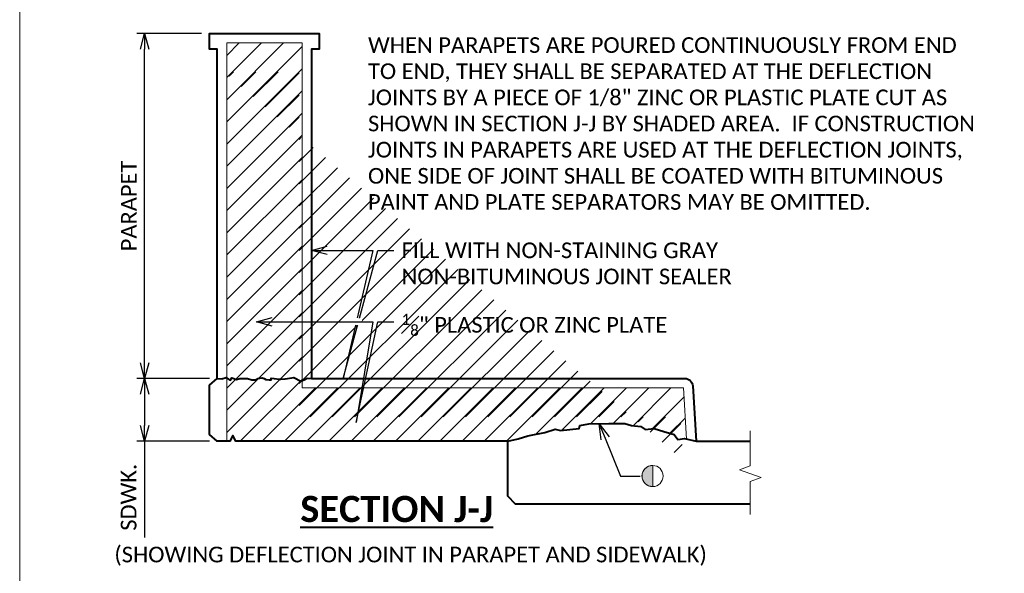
# Model space of a CAD drawing. Extents: x -1708 to -1092, y -2669 to -2413.
# Tile 3 of 20: x -1708 to -1614, y -2589 to -2536. Entities that reach past the tile are written whole.
import ezdxf
from ezdxf import colors
from ezdxf.entities.mleader import LeaderData, LeaderLine
from ezdxf.math import Vec2, Vec3

# ---------------------------------------------------------------- set-up
doc = ezdxf.new("R2010")
doc.units = 0
doc.header["$MEASUREMENT"] = 0
for name, color, linetype, lineweight in [('B_ANNO_BREAK', 7, 'Continuous', 18), ('B_ANNO_DIM', 7, 'Continuous', 18), ('B_ANNO_SYMB', 7, 'Continuous', 18), ('B_ANNO_TEXT', 7, 'Continuous', 18), ('B_ANNO_TEXT_TITLE', 7, 'Continuous', 40), ('B_CONC_DECK', 1, 'Continuous', 40), ('B_CONC_PPT', 12, 'Continuous', 40), ('B_CONC_SDWLK', 14, 'Continuous', 40), ('B_DETAIL', 7, 'Continuous', 18)]:
    doc.layers.add(name, color=color, linetype=linetype, lineweight=lineweight)
doc.layers.add('B_ANNO_NOPLOT', color=47, linetype='Continuous', lineweight=18, plot=False)
doc.styles.add('Annotative', font='calibri.ttf', dxfattribs={"height": 0.0625})
doc.styles.get("Standard").update_dxf_attribs({"font": 'calibri.ttf'})
doc.styles.add('Title', font='calibrib.ttf', dxfattribs={"height": 0.125})
doc.dimstyles.new('Annotative', dxfattribs={"dimscale": 0, "dimtxt": 0.0625, "dimasz": 0.0625, "dimexe": 0.03125, "dimexo": 0.03125, "dimgap": 0.03125, "dimtad": 1, "dimdec": 3, "dimzin": 3, "dimdsep": 46, "dimlunit": 4, "dimtxsty": 'Standard', "dimblk": 'OPEN30', "dimcen": 0.03125, "dimaunit": 1, "dimadec": 0, "dimazin": 3, "dimtfac": 0.75, "dimtdec": 3, "dimtofl": 0, "dimtmove": 0, "dimatfit": 3, "dimldrblk": 'OPEN30', "dimfxl": 1, "dimtfill": 1, "dimfrac": 1, "dimtolj": 1, "dimtzin": 0, "dimarcsym": 0})

# ---------------------------------------------------------------- blocks, each defined once
blk = doc.blocks.new('INS_RAILTEX_BASE')
at = {"layer": 'B_ANNO_NOPLOT', "flags": 128}
blk.add_lwpolyline([(0, 0), (-1.005828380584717e-07, 252.0000000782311), (323.9276625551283, 252.0000001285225), (323.9276625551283, 238.8551612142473), (377.9999998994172, 238.8551612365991), (377.9999999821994, 40.49960530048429), (316.5707527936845, 40.49960528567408), (316.5707528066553, 1.229345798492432e-07)], close=True, dxfattribs=at)
at = {"layer": 'B_ANNO_DIM', "style": 'Annotative'}
for tag, p in [('DIM1', (122.3929665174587, 248.3276487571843)), ('DIM2', (181.8496157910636, 248.3156420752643)), ('DIM3', (241.29552594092, 248.3108361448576))]:
    blk.add_attdef(tag, p, '', height=1.5, dxfattribs=at)
at = {"layer": 'B_ANNO_TEXT', "style": 'Annotative'}
for tag, p in [('#BR1', (319.3046037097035, 131.6859910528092)), ('#BR2', (319.3411042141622, 128.8307313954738)), ('#BR3', (319.3220236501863, 125.9868078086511)), ('BL1', (328.8489376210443, 125.9941081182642)), ('#BR4', (319.3102332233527, 123.1393126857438)), ('BL2', (328.8715885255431, 123.1449283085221)), ('#BR5', (319.3147667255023, 120.2932027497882)), ('#BR6', (319.2874328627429, 117.4499530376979)), ('BL3', (328.8566927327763, 117.4607949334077)), ('#BR7', (319.3311238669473, 114.6026376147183)), ('BL4', (328.8646305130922, 114.618855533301))]:
    blk.add_attdef(tag, p, '', height=1.5, dxfattribs=at)
blk = doc.blocks.new('*U243')
at = {"layer": 'B_ANNO_NOPLOT', "flags": 128}
blk.add_lwpolyline([(0, 0), (-1.005828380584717e-07, 252.0000000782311), (323.9276625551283, 252.0000001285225), (323.9276625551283, 238.8551612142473), (377.9999998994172, 238.8551612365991), (377.9999999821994, 40.49960530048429), (316.5707527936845, 40.49960528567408), (316.5707528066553, 1.229345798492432e-07)], close=True, dxfattribs=at)
blk = doc.blocks.new('*U229')
at = {"layer": 'B_ANNO_NOPLOT', "flags": 128}
blk.add_lwpolyline([(0, 0), (-1.005828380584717e-07, 252.0000000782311), (323.9276625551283, 252.0000001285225), (323.9276625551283, 238.8551612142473), (377.9999998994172, 238.8551612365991), (377.9999999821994, 40.49960530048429), (316.5707527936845, 40.49960528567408), (316.5707528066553, 1.229345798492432e-07)], close=True, dxfattribs=at)
blk = doc.blocks.new('_Open30')
at = {"color": 0, "linetype": 'ByBlock', "lineweight": -2}
for p, q in [((-1, 0.26794919), (0, 0)), ((0, 0), (-1, -0.26794919)), ((0, 0), (-1, 0))]:
    blk.add_line(p, q, dxfattribs=at)
blk = doc.blocks.new('*D221')
at = {"layer": 'B_ANNO_DIM', "color": 0, "lineweight": -2, "transparency": 16777216}
for p, q in [((18.12318816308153, 99.03735177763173), (11.18301209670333, 99.03735177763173)), ((11.93301209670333, 97.53735177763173), (11.93301209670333, 94.5373517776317)), ((18.12318816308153, 93.0373517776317), (11.18301209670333, 93.0373517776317)), ((11.93301209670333, 93.0373517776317), (11.93301209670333, 83.82735177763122))]:
    blk.add_line(p, q, dxfattribs=at)
at = {"layer": 'Defpoints', "color": 0, "transparency": 16777216}
for p in [(11.93301209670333, 99.03735177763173), (18.87318816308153, 99.03735177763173), (18.87318816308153, 93.0373517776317)]:
    blk.add_point(p, dxfattribs=at)
at = {"layer": 'B_ANNO_DIM', "color": 0, "lineweight": -2, "transparency": 16777216, "xscale": 1.5, "yscale": 1.5, "zscale": 1.5}
for p, rotation in [((11.93301209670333, 99.03735177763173), 90), ((11.93301209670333, 93.0373517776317), 270)]:
    blk.add_blockref('_Open30', p, dxfattribs=dict(at, rotation=rotation))
at = {"layer": 'B_ANNO_DIM', "color": 0, "transparency": 16777216, "insert": (10.41455055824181, 87.6823517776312), "char_height": 1.5, "attachment_point": 5, "rotation": 90, "bg_fill": 3, "box_fill_scale": 1.25, "bg_fill_color": 256, "bg_fill_true_color": 13158600, "bg_fill_transparency": 0}
blk.add_mtext('\\A1;SDWK.', dxfattribs=at)
blk = doc.blocks.new('*D222')
at = {"layer": 'B_ANNO_DIM', "color": 0, "lineweight": -2, "transparency": 16777216}
for p, q in [((17.37318816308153, 132.0373517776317), (11.18301209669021, 132.0373517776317)), ((11.93301209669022, 100.537351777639), (11.93301209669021, 130.5373517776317))]:
    blk.add_line(p, q, dxfattribs=at)
at = {"layer": 'Defpoints', "color": 0, "transparency": 16777216}
for p in [(11.93301209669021, 132.0373517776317), (18.12318816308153, 132.0373517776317), (11.93301209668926, 99.037351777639)]:
    blk.add_point(p, dxfattribs=at)
at = {"layer": 'B_ANNO_DIM', "color": 0, "lineweight": -2, "transparency": 16777216, "xscale": 1.5, "yscale": 1.5, "zscale": 1.5}
for p, rotation in [((11.93301209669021, 132.0373517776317), 90), ((11.93301209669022, 99.037351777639), 270)]:
    blk.add_blockref('_Open30', p, dxfattribs=dict(at, rotation=rotation))
at = {"layer": 'B_ANNO_DIM', "color": 0, "transparency": 16777216, "insert": (10.42955055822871, 115.5373517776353), "char_height": 1.5, "attachment_point": 5, "rotation": 90, "bg_fill": 3, "box_fill_scale": 1.25, "bg_fill_color": 256, "bg_fill_true_color": 13158600, "bg_fill_transparency": 0}
blk.add_mtext('\\A1;PARAPET', dxfattribs=at)
blk = doc.blocks.new('HSYM.')
at = {"layer": 'B_ANNO_SYMB'}
blk.add_hatch(color=256, dxfattribs=at).paths.add_polyline_path([(0.02248638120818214, -1.007096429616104), (0.02248638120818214, 1.001453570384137), (0.02248638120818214, 1.006553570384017), (-0.1704636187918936, 0.9955035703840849), (-0.3863636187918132, 0.9402535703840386), (-0.5750636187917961, 0.8297535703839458), (-0.75696361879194, 0.6640035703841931), (-0.873413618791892, 0.5144035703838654), (-0.9677636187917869, 0.2985035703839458), (-1.011963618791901, 0.04435357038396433), (-0.9898636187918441, -0.1936464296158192), (-0.9397136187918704, -0.3712964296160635), (-0.8071136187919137, -0.609296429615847), (-0.685563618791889, -0.7418964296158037), (-0.5138636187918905, -0.8744964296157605), (-0.3481136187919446, -0.9407964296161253), (-0.1985136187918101, -0.9849964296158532), (-0.1101136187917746, -1.001996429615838)])
blk.add_line((0.02248638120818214, -1.006017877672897), (0.02248638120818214, 1.001453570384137), dxfattribs=at)
at = {"layer": 'B_ANNO_SYMB', "flags": 128}
blk.add_lwpolyline([(0.02248638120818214, -1.007096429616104), (0.02248638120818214, 1.001453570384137), (0.02248638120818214, 1.006553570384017), (-0.1704636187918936, 0.9955035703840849), (-0.3863636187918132, 0.9402535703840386), (-0.5750636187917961, 0.8297535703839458), (-0.75696361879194, 0.6640035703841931), (-0.873413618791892, 0.5144035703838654), (-0.9677636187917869, 0.2985035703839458), (-1.011963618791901, 0.04435357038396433), (-0.9898636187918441, -0.1936464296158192), (-0.9397136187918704, -0.3712964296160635), (-0.8071136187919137, -0.609296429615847), (-0.685563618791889, -0.7418964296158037), (-0.5138636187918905, -0.8744964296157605), (-0.3481136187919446, -0.9407964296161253), (-0.1985136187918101, -0.9849964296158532), (-0.1101136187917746, -1.001996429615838), (0.02248638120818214, -1.007096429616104)], dxfattribs=at)
at = {"layer": 'B_ANNO_SYMB'}
blk.add_circle((0.002575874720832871, 0.001023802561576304), 1.007238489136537, dxfattribs=at)
blk = doc.blocks.new('*U190')
at = {"layer": 'B_ANNO_NOPLOT', "flags": 128}
blk.add_lwpolyline([(0, 4.547473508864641e-13), (-1.005828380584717e-07, 252.0000000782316), (323.9276625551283, 252.000000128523), (323.9276625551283, 238.8551612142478), (377.9999998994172, 238.8551612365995), (377.9999999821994, 40.49960530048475), (316.5707527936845, 40.49960528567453), (316.5707528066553, 1.229350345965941e-07)], close=True, dxfattribs=at)
at = {"layer": 'B_ANNO_TEXT', "style": 'Annotative'}
for tag, p in [('#BR8', (319.3422166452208, 111.7549549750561)), ('#BR9', (319.33538303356, 108.9215354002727)), ('#BR10', (319.3284474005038, 106.0811640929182)), ('#BR11', (319.3277132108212, 103.2182553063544)), ('#BR12', (319.3248128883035, 100.3722506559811))]:
    blk.add_attdef(tag, p, '', height=1.5, dxfattribs=at)
blk = doc.blocks.new('*U219')
at = {"layer": 'B_DETAIL'}
h = blk.add_hatch(dxfattribs=at)
h.set_pattern_fill('ANSI31', color=256, scale=12)
h.set_pattern_definition([(45, (1708.737188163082, 2671.928351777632), (-1.060660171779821, 1.060660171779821), [])])
h.paths.add_polyline_path([(26.97318816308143, 131.1373517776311), (19.77318816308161, 131.1373517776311), (19.77318816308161, 99.11412642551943), (19.93218816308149, 99.01335177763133), (20.14518816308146, 98.87835177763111), (20.28018816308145, 99.09135177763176), (20.70018816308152, 98.95635177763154), (21.02418816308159, 99.052351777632), (21.50418816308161, 99.052351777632), (21.75618816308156, 99.052351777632), (22.17618816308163, 98.91735177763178), (22.52418816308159, 98.91735177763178), (22.75218816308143, 99.052351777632), (23.17518816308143, 99.10935177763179), (23.34918816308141, 99.03135177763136), (23.52318816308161, 98.95335177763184), (23.847188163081, 98.91735177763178), (24.01218816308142, 98.89935177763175), (24.03018816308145, 99.06435177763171), (24.32418816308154, 99.03135177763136), (24.78018816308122, 98.98035177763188), (24.95418816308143, 98.95935177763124), (25.36518816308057, 99.01335177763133), (25.59918816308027, 99.04335177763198), (26.19618816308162, 99.1213517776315), (26.86218816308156, 98.78235177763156), (26.97318816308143, 98.83555838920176)])
h.paths.add_polyline_path([(63.4031881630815, 98.13735177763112), (26.97318816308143, 98.13735177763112), (26.97318816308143, 98.83555838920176), (26.86218816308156, 98.78235177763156), (26.19618816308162, 99.1213517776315), (25.59918816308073, 99.04335177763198), (25.36518816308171, 99.01335177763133), (24.95418816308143, 98.95935177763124), (24.78018816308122, 98.98035177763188), (24.32418816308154, 99.03135177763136), (24.03018816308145, 99.06435177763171), (24.01218816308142, 98.89935177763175), (23.84718816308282, 98.91735177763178), (23.52318816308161, 98.95335177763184), (23.34918816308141, 99.03135177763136), (23.17518816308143, 99.10935177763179), (22.75218816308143, 99.052351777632), (22.52418816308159, 98.91735177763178), (22.17618816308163, 98.91735177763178), (21.75618816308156, 99.052351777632), (21.50418816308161, 99.052351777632), (21.02418816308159, 99.052351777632), (20.70018816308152, 98.95635177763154), (20.28018816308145, 99.09135177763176), (20.14518816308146, 98.87835177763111), (19.93218816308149, 99.01335177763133), (19.77318816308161, 99.11412642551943), (19.77318816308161, 93.03735177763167), (20.0911881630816, 93.03735177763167), (20.37318816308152, 93.59835177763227), (20.65518816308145, 93.03735177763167), (46.62318816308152, 93.03735177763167), (47.62018816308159, 93.27135177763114), (48.5471881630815, 93.55035177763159), (50.18418816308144, 93.85935177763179), (51.14118816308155, 94.19935177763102), (51.66718816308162, 94.07535177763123), (53.45818816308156, 94.26135177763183), (53.52018816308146, 94.53835177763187), (54.38518816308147, 94.69335177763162), (56.26918816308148, 94.72435177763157), (57.81318816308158, 94.72435177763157), (58.46118816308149, 94.53835177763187), (59.32718816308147, 94.44635177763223), (59.75918816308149, 94.16835177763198), (60.6241881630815, 94.26135177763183), (61.55118816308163, 93.98335177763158), (62.53918816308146, 93.67335177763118), (62.87918816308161, 93.20935177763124), (63.49618816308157, 93.302351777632), (63.70817860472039, 93.25250486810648)])
at = {"layer": 'B_ANNO_BREAK', "flags": 128}
blk.add_lwpolyline([(69.79218816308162, 86.04331174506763), (69.79218816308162, 89.18414329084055), (70.82313653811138, 89.55937781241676), (68.7612397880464, 90.30984685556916), (69.79218816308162, 90.68508137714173), (69.79218816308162, 94.04134751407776)], dxfattribs=at)
at = {"layer": 'B_CONC_PPT', "flags": 128}
blk.add_lwpolyline([(18.87318816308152, 99.03735177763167), (18.87318816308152, 130.5373517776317), (18.12318816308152, 130.5373517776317), (18.12318816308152, 132.0373517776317), (28.62318816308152, 132.0373517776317), (28.62318816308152, 130.5373517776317), (27.87318816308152, 130.5373517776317), (27.87318816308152, 99.03735177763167)], dxfattribs=at)
at = {"layer": 'B_CONC_SDWLK', "flags": 128}
blk.add_lwpolyline([(46.62318816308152, 93.03735177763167), (20.65518816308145, 93.03735177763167), (20.37318816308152, 93.59835177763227), (20.0911881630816, 93.03735177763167), (18.87318816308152, 93.03735177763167), (18.12318816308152, 93.6793517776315), (18.12318816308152, 98.39535177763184), (18.87318816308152, 99.03735177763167), (18.93618816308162, 99.04135177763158), (19.29918816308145, 98.9923517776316), (19.71918816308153, 99.14835177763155), (19.93218816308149, 99.01335177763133), (20.14518816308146, 98.87835177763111), (20.28018816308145, 99.09135177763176), (20.70018816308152, 98.95635177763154), (21.02418816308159, 99.052351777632), (21.50418816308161, 99.052351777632), (21.75618816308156, 99.052351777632), (22.17618816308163, 98.91735177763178), (22.17618816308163, 98.91735177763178), (22.52418816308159, 98.91735177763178), (22.52418816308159, 98.91735177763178), (22.75218816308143, 99.052351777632), (23.17518816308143, 99.10935177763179), (23.34918816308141, 99.03135177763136), (23.52318816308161, 98.95335177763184), (23.84718816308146, 98.91735177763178), (24.01218816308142, 98.89935177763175), (24.03018816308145, 99.06435177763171), (24.32418816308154, 99.03135177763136), (24.78018816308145, 98.98035177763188), (24.95418816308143, 98.95935177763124), (25.36518816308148, 99.01335177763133), (25.59918816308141, 99.04335177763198), (26.19618816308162, 99.1213517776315), (26.86218816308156, 98.78235177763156), (27.22518816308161, 98.95635177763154), (27.47418816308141, 99.07635177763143), (27.87318830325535, 99.03735177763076)], dxfattribs=at)
blk.add_lwpolyline([(27.87318830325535, 99.03735177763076), (63.54335500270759, 99.03710177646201, -0.3960309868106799), (64.29188684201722, 98.33392288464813), (64.62318816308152, 93.03735177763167)], format="xyb", dxfattribs=at)
at = {"layer": 'B_DETAIL', "flags": 128}
blk.add_lwpolyline([(19.77318816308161, 93.03735177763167), (19.77318816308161, 131.1373517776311), (26.97318816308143, 131.1373517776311), (26.97318816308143, 98.13735177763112), (63.4031881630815, 98.13735177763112), (63.70817860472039, 93.25250486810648)], dxfattribs=at)
blk.add_blockref('HSYM.', (60.45910950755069, 89.71271508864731))
at = {"layer": 'B_ANNO_TEXT', "insert": (33.27599605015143, 131.6717554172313), "char_height": 1.5, "width": 58.3501368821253, "attachment_point": 1, "style": 'Annotative'}
blk.add_mtext('WHEN PARAPETS ARE POURED CONTINUOUSLY FROM END TO END, THEY SHALL BE SEPARATED AT THE DEFLECTION JOINTS BY A PIECE OF 1/8" ZINC OR PLASTIC PLATE CUT AS SHOWN IN SECTION J-J BY SHADED AREA.  IF CONSTRUCTION JOINTS IN PARAPETS ARE USED AT THE DEFLECTION JOINTS,\\PONE SIDE OF JOINT SHALL BE COATED WITH BITUMINOUS PAINT AND PLATE SEPARATORS MAY BE OMITTED.', dxfattribs=at)
at = {"layer": 'B_ANNO_TEXT', "insert": (9.042556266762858, 82.95674955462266), "char_height": 1.50000075, "width": 59.15743615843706, "attachment_point": 1, "line_spacing_factor": 0.99999950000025, "style": 'Annotative'}
blk.add_mtext('(SHOWING DEFLECTION JOINT IN PARAPET AND SIDEWALK)', dxfattribs=at)
at = {"layer": 'B_ANNO_TEXT_TITLE', "linetype": 'Continuous', "lineweight": 40, "insert": (26.80728132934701, 87.8124968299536), "char_height": 2.499999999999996, "attachment_point": 1, "line_spacing_factor": 0.8, "style": 'Title', "bg_fill": 3, "box_fill_scale": 1.5, "bg_fill_color": 255, "bg_fill_transparency": 0}
blk.add_mtext('{\\LSECTION J-J}', dxfattribs=at)
at = {"layer": 'B_ANNO_DIM'}
ml = blk.add_multileader_mtext('Standard', dxfattribs=at)
ml.set_content('FILL WITH NON-STAINING GRAY\\PNON-BITUMINOUS JOINT SEALER', color=256)
ml.set_leader_properties()
ml.set_arrow_properties(name='OPEN30')
ml.build(insert=Vec2(0, 0))
ml.multileader.update_dxf_attribs({"text_right_attachment_type": 3, "dogleg_length": 0.0625, "arrow_head_size": 1.5, "scale": 24})
ctx = ml.context
ctx.base_point, ctx.scale, ctx.char_height, ctx.arrow_head_size, ctx.landing_gap_size, ctx.plane_origin = Vec3(35.72843392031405, 111.2850194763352), 24, 1.5, 1.5, 0.75, Vec3(26.9031440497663, 111.2850194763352)
ctx.right_attachment = 3
notes = []
notes.append((ctx, [(0, (1, 1, 0), (34.22843392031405, 111.2850194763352), (1, 0), 1.5, [(1, [(27.87318816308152, 111.2850194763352), (32.90282793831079, 111.2850194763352), (33.74014404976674, 111.2850194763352), (30.90628797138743, 99.03733051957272)], 0, [])])]))
ctx.mtext.insert, ctx.mtext.flow_direction = Vec3(36.47843392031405, 112.0459810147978), 5
ml = blk.add_multileader_mtext('Standard', dxfattribs=at)
ml.set_content('', color=256)
ml.set_leader_properties()
ml.set_arrow_properties(name='OPEN30')
ml.build(insert=Vec2(0, 0))
ml.multileader.update_dxf_attribs({"text_right_attachment_type": 3, "dogleg_length": 0.0625, "arrow_head_size": 1.5, "scale": 24})
ctx = ml.context
ctx.base_point, ctx.scale, ctx.char_height, ctx.arrow_head_size, ctx.landing_gap_size, ctx.plane_origin = Vec3(59.27669892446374, 89.7137388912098), 24, 1.5, 1.5, 0.75, Vec3(55.36787908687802, 94.2320495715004)
ctx.right_attachment = 3
notes.append((ctx, [(0, (1, 1, 0), (57.77669892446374, 89.7137388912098), (1, 0), 1.5, [(0, [(55.36787908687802, 94.70952132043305), (57.40923248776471, 89.7137388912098), (57.61921989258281, 89.7137388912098)], 0, [])])]))
ctx.mtext.insert, ctx.mtext.flow_direction = Vec3(60.02669892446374, 90.4637388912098), 5
for ctx, leaders in notes:
    for number, flags, end, landing, length, lines in leaders:
        leader = LeaderData()
        leader.index, (leader.has_last_leader_line, leader.has_dogleg_vector, leader.attachment_direction) = number, flags
        leader.last_leader_point, leader.dogleg_vector, leader.dogleg_length = Vec3(end), Vec3(landing), length
        for number, points, colour, breaks in lines:
            line = LeaderLine()
            line.index, line.vertices, line.color, line.breaks = number, Vec3.list(points), colors.encode_raw_color(colour), breaks
            leader.lines.append(line)
        ctx.leaders.append(leader)
at = {"layer": 'B_CONC_DECK', "flags": 128}
blk.add_lwpolyline([(69.79218816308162, 87.03735177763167), (47.37318816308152, 87.03735177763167), (46.62318816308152, 87.78735177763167), (46.62318816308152, 93.03735177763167), (47.62018816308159, 93.27135177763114), (48.5471881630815, 93.55035177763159), (50.18418816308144, 93.85935177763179), (51.14118816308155, 94.19935177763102), (51.66718816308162, 94.07535177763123), (53.45818816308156, 94.26135177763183), (53.52018816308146, 94.53835177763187), (54.38518816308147, 94.69335177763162), (56.26918816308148, 94.72435177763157), (57.81318816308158, 94.72435177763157), (58.46118816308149, 94.53835177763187), (59.32718816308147, 94.44635177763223), (59.75918816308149, 94.16835177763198), (60.6241881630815, 94.26135177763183), (61.55118816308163, 93.98335177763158), (62.53918816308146, 93.67335177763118), (62.87918816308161, 93.20935177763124), (63.49618816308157, 93.302351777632), (64.62318816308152, 93.03735177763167), (69.79218816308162, 93.03735177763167)], dxfattribs=at)
at = {"layer": 'B_ANNO_DIM'}
dim = blk.add_linear_dim(base=(11.93301209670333, 99.03735177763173), p1=(18.87318816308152, 93.03735177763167), p2=(18.87318816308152, 99.03735177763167), angle=90, text='SDWK.', dimstyle='Annotative', dxfattribs=at)
dim.commit()
dim.dimension.update_dxf_attribs({"geometry": '*D221', "text_midpoint": (11.93301209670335, 87.6823517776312), "dimtype": 160})
dim = blk.add_linear_dim(base=(11.93301209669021, 132.0373517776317), p1=(11.93301209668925, 99.03735177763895), p2=(18.12318816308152, 132.0373517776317), angle=90, text='PARAPET', dimstyle='Annotative', dxfattribs=at)
dim.commit()
dim.dimension.update_dxf_attribs({"geometry": '*D222', "text_midpoint": (10.42955055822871, 115.5373517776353)})
at = {"layer": 'B_ANNO_NOPLOT', "flags": 128}
blk.add_lwpolyline([(0, 4.547473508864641e-13), (-1.005828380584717e-07, 252.0000000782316), (323.9276625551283, 252.000000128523), (323.9276625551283, 238.8551612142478), (377.9999998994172, 238.8551612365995), (377.9999999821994, 40.49960530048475), (316.5707527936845, 40.49960528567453), (316.5707528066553, 1.229350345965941e-07)], close=True, dxfattribs=at)
blk.add_wipeout([(32.054680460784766, 104.16514785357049), (32.60951288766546, 104.16514785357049), (32.74200614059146, 104.80237832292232), (32.15405620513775, 104.81065874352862)]).dxf.layer = 'B_ANNO_DIM'
at = {"layer": 'B_ANNO_DIM'}
ml = blk.add_multileader_mtext('Standard', dxfattribs=at)
ml.set_content('\\A1;{\\H0.7x;\\S1#8;}" PLASTIC OR ZINC PLATE', color=256)
ml.set_leader_properties()
ml.set_arrow_properties(name='OPEN30')
ml.build(insert=Vec2(0, 0))
ml.multileader.update_dxf_attribs({"text_right_attachment_type": 3, "dogleg_length": 0.0625, "arrow_head_size": 1.5, "scale": 24})
ctx = ml.context
ctx.base_point, ctx.scale, ctx.char_height, ctx.arrow_head_size, ctx.landing_gap_size, ctx.plane_origin = Vec3(35.72843392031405, 104.4587034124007), 24, 1.5, 1.5, 0.75, Vec3(26.9031440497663, 104.4587034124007)
ctx.right_attachment = 3
notes = []
notes.append((ctx, [(0, (1, 1, 0), (34.22843392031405, 104.4587034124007), (1, 0), 1.5, [(1, [(22.62086540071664, 104.4587034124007), (32.90282793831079, 104.4587034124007), (33.74014404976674, 104.4587034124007), (32.15565714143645, 94.82682923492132)], 0, [])])]))
ctx.mtext.insert, ctx.mtext.flow_direction = Vec3(36.47843392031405, 105.2196649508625), 5
for ctx, leaders in notes:
    for number, flags, end, landing, length, lines in leaders:
        leader = LeaderData()
        leader.index, (leader.has_last_leader_line, leader.has_dogleg_vector, leader.attachment_direction) = number, flags
        leader.last_leader_point, leader.dogleg_vector, leader.dogleg_length = Vec3(end), Vec3(landing), length
        for number, points, colour, breaks in lines:
            line = LeaderLine()
            line.index, line.vertices, line.color, line.breaks = number, Vec3.list(points), colors.encode_raw_color(colour), breaks
            leader.lines.append(line)
        ctx.leaders.append(leader)

msp = doc.modelspace()

# ---------------------------------------------------------------- hatches: boundary and pattern name
at = {"layer": 'B_DETAIL'}
h = msp.add_hatch(dxfattribs=at)
h.set_pattern_fill('ANSI31', color=256, scale=12)
h.set_pattern_definition([(45, (0, 0), (-1.060660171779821, 1.060660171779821), [])])
edge = h.paths.add_edge_path()
edge.add_line((-1688.964, -2540.791), (-1681.764, -2540.791))
edge.add_line((-1681.764, -2540.791), (-1681.764, -2573.791))
edge.add_line((-1681.764, -2573.791), (-1645.334, -2573.791))
edge.add_line((-1645.334, -2573.791), (-1645.076985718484, -2577.907441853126))

# ---------------------------------------------------------------- next in the draw order: block references
msp.add_blockref('INS_RAILTEX_BASE', (-1708.457752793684, -2669.162605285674))

# ---------------------------------------------------------------- next in the draw order: block references
msp.add_blockref('*U243', (-1708.457752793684, -2669.162605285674))

# ---------------------------------------------------------------- next in the draw order: block references
msp.add_blockref('*U229', (-1708.457752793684, -2669.162605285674))

# ---------------------------------------------------------------- next in the draw order: block references
msp.add_blockref('*U219', (-1708.457752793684, -2669.162605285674))

# ---------------------------------------------------------------- next in the draw order: block references
msp.add_blockref('*U190', (-1708.457752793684, -2669.162605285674))

doc.saveas('drawing.dxf')
